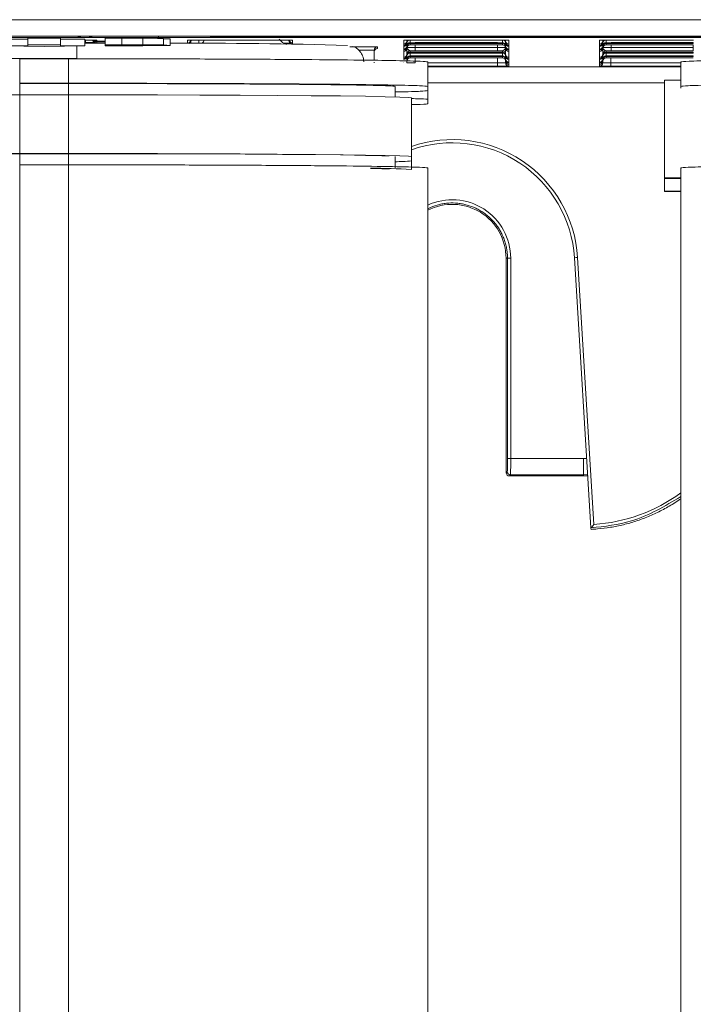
# Model space of a CAD drawing. Header units: millimetres. Extents: x 0 to 2100, y 0 to 1485.
# Tile 24 of 66: x 550 to 592, y 860 to 920. Entities that reach past the tile are written whole.
import ezdxf

# ---------------------------------------------------------------- set-up
doc = ezdxf.new("R2010")
doc.units = ezdxf.units.MM
doc.header["$LTSCALE"] = 5

msp = doc.modelspace()

# ---------------------------------------------------------------- linework, layer by layer
at = {"color": 7, "linetype": 'Continuous', "lineweight": 15}
for p, q in [((517.496, 920.122), (642.434, 920.122)), ((641.711, 919.122), (517.463, 919.122)), ((550.769, 918.921), (549.269, 918.921)), ((550.019, 919.11), (553.519, 919.11)), ((552.769, 918.982), (550.769, 918.982)), ((550.769, 918.582), (550.769, 918.982)), ((552.769, 918.582), (552.769, 918.982)), ((554.269, 918.921), (552.769, 918.921)), ((553.973, 919.107), (553.998, 919.105)), ((553.998, 919.105), (554.002, 919.038)), ((554.002, 919.038), (554.536, 919.038)), ((554.269, 918.521), (554.269, 918.921)), ((554.269, 918.87), (554.293, 918.87)), ((554.293, 918.683), (555.502, 918.682)), ((554.536, 919.038), (554.54, 919.105)), ((554.793, 918.817), (554.793, 918.819)), ((554.793, 918.736), (554.793, 918.817)), ((554.964, 918.866), (554.972, 918.865)), ((554.993, 918.864), (554.993, 918.799)), ((554.993, 918.799), (555.502, 918.799)), ((554.993, 918.76), (554.993, 918.693)), ((554.993, 918.693), (554.993, 918.692)), ((555.019, 919.11), (558.77, 919.11)), ((555.502, 918.985), (556.519, 918.985)), ((555.502, 918.585), (555.502, 918.985)), ((556.519, 918.585), (556.519, 918.985)), ((557.814, 918.584), (557.814, 918.984)), ((558.774, 919.038), (558.77, 919.11)), ((558.774, 919.038), (669.764, 919.038)), ((559.084, 918.571), (559.084, 918.971)), ((559.491, 918.546), (559.491, 918.946)), ((559.493, 918.793), (559.493, 918.767)), ((560.545, 918.693), (560.545, 918.864)), ((560.545, 918.692), (560.545, 918.693)), ((560.745, 918.817), (560.745, 918.733)), ((561.245, 918.87), (566.293, 918.87)), ((566.269, 919.121), (636.269, 919.121)), ((636.269, 919.046), (566.269, 919.046)), ((566.793, 918.817), (566.793, 918.819)), ((566.793, 918.733), (566.793, 918.817)), ((566.964, 918.866), (566.972, 918.865)), ((566.993, 918.864), (566.993, 918.693)), ((566.993, 918.693), (566.993, 918.692)), ((573.795, 918.864), (573.82, 918.866)), ((573.795, 918.621), (573.795, 918.864)), ((573.795, 918.62), (573.795, 918.621)), ((573.795, 918.536), (573.795, 918.62)), ((573.995, 918.817), (573.995, 918.733)), ((573.995, 918.686), (573.995, 918.684)), ((573.995, 918.684), (573.995, 918.517)), ((574.195, 918.665), (574.195, 918.581)), ((574.495, 918.87), (579.543, 918.87)), ((574.498, 918.715), (579.54, 918.715)), ((579.54, 918.665), (574.498, 918.665)), ((579.843, 918.581), (579.843, 918.665)), ((580.043, 918.733), (580.043, 918.817)), ((580.043, 918.684), (580.043, 918.686)), ((580.043, 918.517), (580.043, 918.684)), ((580.243, 918.864), (580.243, 918.621)), ((580.243, 918.621), (580.243, 918.62)), ((580.243, 918.62), (580.243, 918.536)), ((585.795, 918.864), (585.82, 918.866)), ((585.795, 918.621), (585.795, 918.864)), ((585.795, 918.62), (585.795, 918.621)), ((585.795, 918.536), (585.795, 918.62)), ((585.995, 918.817), (585.995, 918.733)), ((585.995, 918.686), (585.995, 918.684)), ((585.995, 918.684), (585.995, 918.517)), ((586.195, 918.665), (586.195, 918.581)), ((586.495, 918.87), (591.543, 918.87)), ((586.498, 918.715), (591.54, 918.715)), ((591.54, 918.665), (586.498, 918.665)), ((549.269, 918.521), (551.769, 918.486)), ((550.769, 918.521), (549.269, 918.521)), ((552.769, 918.582), (550.769, 918.582)), ((550.769, 918.582), (550.769, 918.521)), ((551.769, 918.486), (554.269, 918.521)), ((552.769, 918.521), (552.769, 918.582)), ((554.269, 918.521), (552.769, 918.521)), ((555.502, 918.53), (555.502, 918.585)), ((555.502, 918.585), (556.519, 918.585)), ((557.288, 918.53), (555.502, 918.53)), ((556.999, 918.576), (556.641, 918.576)), ((556.641, 918.576), (556.641, 918.563)), ((556.641, 918.563), (556.944, 918.563)), ((556.914, 918.554), (556.641, 918.554)), ((556.641, 918.554), (556.641, 918.54)), ((556.641, 918.54), (556.97, 918.54)), ((571.993, 917.633), (571.997, 918.16)), ((571.997, 918.16), (571.996, 918.251)), ((572.196, 918.45), (572.197, 918.358)), ((573.795, 918.535), (573.795, 918.536)), ((573.795, 918.488), (573.795, 918.535)), ((573.795, 918.487), (573.795, 918.488)), ((573.795, 918.32), (573.795, 918.487)), ((573.795, 918.319), (573.795, 918.32)), ((573.795, 918.272), (573.795, 918.319)), ((573.795, 918.271), (573.795, 918.272)), ((573.795, 918.187), (573.795, 918.271)), ((573.795, 918.186), (573.795, 918.187)), ((573.795, 917.818), (573.795, 918.186)), ((573.995, 918.47), (573.995, 918.468)), ((573.995, 918.468), (573.995, 918.384)), ((573.995, 918.016), (573.995, 918.015)), ((573.995, 918.015), (573.995, 917.93)), ((573.998, 918.415), (573.998, 918.418)), ((574.195, 918.212), (574.195, 918.127)), ((574.195, 918.079), (574.195, 917.911)), ((574.498, 918.581), (579.54, 918.581)), ((574.498, 918.211), (574.498, 918.411)), ((574.498, 918.411), (579.54, 918.411)), ((579.54, 918.211), (574.498, 918.211)), ((574.498, 918.128), (579.54, 918.128)), ((579.54, 918.078), (574.498, 918.078)), ((579.54, 918.211), (579.54, 918.411)), ((579.843, 918.127), (579.843, 918.212)), ((579.843, 917.911), (579.843, 918.079)), ((580.043, 918.468), (580.043, 918.47)), ((580.043, 918.384), (580.043, 918.468)), ((580.043, 918.015), (580.043, 918.016)), ((580.043, 917.93), (580.043, 918.015)), ((580.243, 918.536), (580.243, 918.535)), ((580.243, 918.535), (580.243, 918.488)), ((580.243, 918.488), (580.243, 918.487)), ((580.243, 918.487), (580.243, 918.32)), ((580.243, 918.32), (580.243, 918.319)), ((580.243, 918.319), (580.243, 918.272)), ((580.243, 918.272), (580.243, 918.271)), ((580.243, 918.271), (580.243, 918.187)), ((580.243, 918.187), (580.243, 918.186)), ((580.243, 918.186), (580.243, 917.818)), ((585.795, 918.535), (585.795, 918.536)), ((585.795, 918.488), (585.795, 918.535)), ((585.795, 918.487), (585.795, 918.488)), ((585.795, 918.32), (585.795, 918.487)), ((585.795, 918.319), (585.795, 918.32)), ((585.795, 918.272), (585.795, 918.319)), ((585.795, 918.271), (585.795, 918.272)), ((585.795, 918.187), (585.795, 918.271)), ((585.795, 918.186), (585.795, 918.187)), ((585.795, 917.818), (585.795, 918.186)), ((585.995, 918.47), (585.995, 918.468)), ((585.995, 918.468), (585.995, 918.384)), ((585.995, 918.016), (585.995, 918.015)), ((585.995, 918.015), (585.995, 917.93)), ((586.195, 918.212), (586.195, 918.127)), ((586.195, 918.079), (586.195, 917.911)), ((586.498, 918.581), (591.54, 918.581)), ((586.498, 918.211), (586.498, 918.411)), ((586.498, 918.411), (591.54, 918.411)), ((591.54, 918.211), (586.498, 918.211)), ((586.498, 918.128), (591.54, 918.128)), ((591.54, 918.078), (586.498, 918.078)), ((591.54, 918.211), (591.54, 918.411)), ((553.769, 917.744), (549.769, 917.744)), ((550.269, 917.726), (550.269, 916.226)), ((553.269, 917.726), (550.269, 917.726)), ((553.269, 917.726), (553.269, 916.226)), ((571.991, 917.476), (571.992, 917.525)), ((573.795, 917.818), (573.795, 917.818)), ((573.795, 917.733), (573.795, 917.818)), ((573.795, 917.732), (573.795, 917.733)), ((573.795, 917.685), (573.795, 917.732)), ((573.795, 917.684), (573.795, 917.685)), ((573.795, 917.517), (573.795, 917.517)), ((573.795, 917.468), (573.795, 917.469)), ((573.995, 917.882), (573.995, 917.714)), ((574.195, 917.863), (574.195, 917.778)), ((574.498, 917.912), (579.54, 917.912)), ((579.54, 917.862), (574.498, 917.862)), ((574.498, 917.779), (579.54, 917.779)), ((575.269, 917.534), (575.269, 917.334)), ((579.543, 917.273), (579.543, 917.473)), ((579.843, 917.778), (579.843, 917.863)), ((580.043, 917.882), (580.043, 917.883)), ((580.043, 917.714), (580.043, 917.882)), ((580.043, 917.666), (580.043, 917.667)), ((580.043, 917.581), (580.043, 917.666)), ((580.243, 917.818), (580.243, 917.733)), ((580.243, 917.818), (580.243, 917.818)), ((580.243, 917.733), (580.243, 917.732)), ((580.243, 917.732), (580.243, 917.685)), ((580.243, 917.685), (580.243, 917.684)), ((580.243, 917.684), (580.243, 917.517)), ((580.243, 917.517), (580.243, 917.469)), ((580.243, 917.517), (580.243, 917.517)), ((580.243, 917.469), (580.243, 917.468)), ((580.243, 917.468), (580.243, 917.384)), ((585.795, 917.818), (585.795, 917.818)), ((585.795, 917.733), (585.795, 917.818)), ((585.795, 917.732), (585.795, 917.733)), ((585.795, 917.685), (585.795, 917.732)), ((585.795, 917.684), (585.795, 917.685)), ((585.795, 917.517), (585.795, 917.684)), ((585.795, 917.517), (585.795, 917.517)), ((585.795, 917.469), (585.795, 917.517)), ((585.795, 917.468), (585.795, 917.469)), ((585.795, 917.384), (585.795, 917.468)), ((585.995, 917.883), (585.995, 917.882)), ((585.995, 917.882), (585.995, 917.714)), ((585.995, 917.667), (585.995, 917.666)), ((585.995, 917.666), (585.995, 917.581)), ((586.195, 917.863), (586.195, 917.778)), ((586.495, 917.273), (586.495, 917.473)), ((586.498, 917.912), (591.54, 917.912)), ((591.54, 917.862), (586.498, 917.862)), ((586.498, 917.779), (591.54, 917.779)), ((590.769, 917.534), (590.769, 917.334)), ((575.269, 917.334), (575.269, 916.034)), ((580.243, 917.384), (580.243, 917.383)), ((580.243, 917.383), (580.243, 917.279)), ((585.795, 917.383), (585.795, 917.384)), ((585.795, 917.279), (585.795, 917.383)), ((590.769, 917.334), (590.769, 916.034)), ((550.269, 916.226), (553.269, 916.226)), ((550.269, 916.209), (553.269, 916.209)), ((589.769, 910.421), (589.769, 916.421)), ((589.769, 916.421), (590.769, 916.421)), ((573.269, 915.39), (573.269, 916.034)), ((575.269, 916.034), (575.269, 915.772)), ((575.269, 915.772), (575.269, 915.231)), ((590.769, 915.921), (590.769, 916.034)), ((550.269, 911.918), (550.269, 915.518)), ((550.269, 915.518), (553.269, 915.518)), ((553.269, 911.918), (553.269, 915.518)), ((574.269, 911.734), (574.269, 915.334)), ((575.269, 915.231), (575.269, 914.97)), ((550.269, 911.918), (553.269, 911.918)), ((550.269, 911.909), (553.269, 911.909)), ((573.269, 911.034), (573.269, 911.734)), ((574.269, 911.734), (574.269, 911.473)), ((574.269, 910.932), (574.269, 911.473)), ((550.269, 911.226), (550.269, 792.731)), ((550.269, 911.226), (553.269, 911.226)), ((553.269, 911.226), (553.269, 792.731)), ((575.269, 911.034), (575.269, 792.539)), ((590.769, 911.034), (590.769, 792.539)), ((589.769, 910.421), (590.769, 910.421)), ((589.769, 910.386), (589.769, 910.421)), ((589.769, 909.618), (589.769, 910.386)), ((590.769, 910.386), (589.769, 910.386)), ((589.769, 909.618), (590.769, 909.618)), ((589.769, 909.583), (589.769, 909.618)), ((590.769, 909.583), (589.769, 909.583)), ((580.069, 905.503), (580.153, 905.503)), ((580.069, 905.503), (580.069, 892.353)), ((580.152, 893.223), (580.153, 905.503)), ((580.353, 905.501), (580.352, 893.221)), ((585.268, 888.973), (584.255, 905.534)), ((584.455, 905.542), (585.455, 889.18)), ((580.352, 893.221), (584.819, 893.221)), ((584.819, 892.23), (584.819, 893.221)), ((580.069, 892.353), (580.145, 892.43)), ((580.345, 892.23), (580.269, 892.153)), ((580.269, 892.153), (584.819, 892.153)), ((584.819, 892.23), (580.345, 892.23)), ((584.819, 892.153), (584.819, 892.23)), ((585.073, 892.158), (584.819, 892.153)), ((585.268, 888.973), (585.268, 888.973)), ((585.268, 888.973), (585.274, 888.879))]:
    msp.add_line(p, q, dxfattribs=at)
at = {"color": 8, "linetype": 'Continuous', "lineweight": 15}
for p, q in [((640.517, 919.032), (527.264, 919.032)), ((554.269, 918.731), (554.293, 918.731)), ((554.293, 918.731), (554.293, 918.871)), ((554.293, 918.731), (554.293, 918.683)), ((554.54, 919.105), (554.565, 919.107)), ((554.793, 918.819), (554.793, 918.89)), ((554.993, 918.864), (554.968, 918.866)), ((554.993, 918.799), (554.993, 918.76)), ((555.502, 918.76), (554.993, 918.76)), ((554.993, 918.692), (554.993, 918.683)), ((560.566, 918.865), (560.545, 918.864)), ((560.545, 918.671), (560.545, 918.692)), ((560.745, 918.89), (560.745, 918.819)), ((560.745, 918.691), (560.745, 918.744)), ((560.745, 918.733), (560.745, 918.729)), ((561.246, 918.87), (561.245, 918.687)), ((561.245, 918.687), (561.245, 918.668)), ((561.245, 918.687), (561.456, 918.687)), ((566.269, 919.121), (566.269, 919.046)), ((566.292, 918.795), (566.292, 918.87)), ((566.793, 918.819), (566.793, 918.89)), ((566.793, 918.744), (566.793, 918.691)), ((566.793, 918.691), (566.793, 918.733)), ((566.968, 918.866), (566.993, 918.864)), ((566.993, 918.692), (566.993, 918.626)), ((573.995, 918.868), (573.995, 918.819)), ((573.995, 918.733), (573.995, 918.686)), ((574.195, 918.87), (574.195, 918.714)), ((574.498, 918.665), (574.498, 918.715)), ((579.54, 918.665), (579.54, 918.715)), ((579.843, 918.714), (579.843, 918.87)), ((580.043, 918.819), (580.043, 918.868)), ((580.043, 918.686), (580.043, 918.733)), ((580.218, 918.866), (580.243, 918.864)), ((585.995, 918.868), (585.995, 918.819)), ((585.995, 918.733), (585.995, 918.686)), ((586.195, 918.87), (586.195, 918.714)), ((586.498, 918.665), (586.498, 918.715)), ((591.54, 918.665), (591.54, 918.715)), ((553.769, 917.744), (553.769, 918.514)), ((556.944, 918.563), (556.944, 918.576)), ((571.996, 918.251), (571.991, 917.633)), ((573.995, 918.517), (573.995, 918.47)), ((573.995, 918.384), (573.995, 918.016)), ((574.5, 918.581), (574.498, 918.411)), ((574.498, 918.078), (574.498, 918.128)), ((579.54, 918.411), (579.539, 918.581)), ((579.54, 918.078), (579.54, 918.128)), ((580.04, 918.418), (580.04, 918.415)), ((580.043, 918.47), (580.043, 918.517)), ((580.043, 918.016), (580.043, 918.384)), ((585.995, 918.517), (585.995, 918.47)), ((585.995, 918.384), (585.995, 918.016)), ((585.998, 918.415), (585.998, 918.418)), ((586.5, 918.581), (586.498, 918.411)), ((586.498, 918.078), (586.498, 918.128)), ((591.54, 918.411), (591.539, 918.581)), ((591.54, 918.078), (591.54, 918.128)), ((571.99, 917.525), (571.99, 917.477)), ((573.995, 917.93), (573.995, 917.883)), ((573.995, 917.714), (573.995, 917.667)), ((573.995, 917.477), (573.996, 917.581)), ((574.497, 917.779), (574.495, 917.473)), ((574.498, 917.862), (574.498, 917.912)), ((575.269, 917.473), (579.543, 917.473)), ((579.54, 917.862), (579.54, 917.912)), ((579.543, 917.473), (579.541, 917.779)), ((580.042, 917.599), (580.043, 917.477)), ((580.043, 917.883), (580.043, 917.93)), ((580.043, 917.667), (580.043, 917.714)), ((580.043, 917.477), (580.043, 917.581)), ((585.995, 917.93), (585.995, 917.883)), ((585.995, 917.714), (585.995, 917.667)), ((585.995, 917.477), (585.996, 917.599)), ((585.995, 917.581), (585.995, 917.477)), ((586.497, 917.779), (586.495, 917.473)), ((586.495, 917.473), (590.769, 917.473)), ((586.498, 917.862), (586.498, 917.912)), ((591.54, 917.862), (591.54, 917.912)), ((579.543, 917.273), (575.269, 917.273)), ((575.269, 917.237), (590.769, 917.237)), ((590.769, 917.273), (586.495, 917.273)), ((550.269, 915.518), (550.269, 916.209)), ((553.269, 915.518), (553.269, 916.209)), ((589.769, 916.254), (575.269, 916.254)), ((550.269, 911.226), (550.269, 911.909)), ((553.269, 911.226), (553.269, 911.909)), ((585.068, 892.243), (584.819, 892.23))]:
    msp.add_line(p, q, dxfattribs=at)
at = {"color": 8, "linetype": 'Continuous', "lineweight": 15, "flags": 128}
for points in [[(554.786, 918.869), (554.789, 918.856), (554.793, 918.817)], [(560.745, 918.733), (560.74, 918.694), (560.733, 918.67)], [(560.745, 918.734), (560.74, 918.695), (560.734, 918.67)], [(560.745, 918.729), (560.74, 918.69), (560.735, 918.67)], [(566.786, 918.869), (566.789, 918.856), (566.793, 918.817)], [(566.793, 918.691), (566.798, 918.652), (566.804, 918.628)], [(574.002, 918.868), (573.999, 918.856), (573.995, 918.817)], [(580.043, 918.817), (580.039, 918.856), (580.036, 918.868)], [(586.002, 918.868), (585.999, 918.856), (585.995, 918.817)]]:
    msp.add_lwpolyline(points, dxfattribs=at)
at = {"color": 7, "linetype": 'Continuous', "lineweight": 15, "flags": 128}
for points in [[(554.793, 918.736), (554.798, 918.697), (554.801, 918.683)], [(529.269, 915.334), (529.449, 915.358), (529.985, 915.382), (530.868, 915.404), (532.082, 915.426), (533.609, 915.446), (535.42, 915.464), (537.485, 915.48), (539.769, 915.493), (542.233, 915.504), (544.834, 915.511), (547.528, 915.516), (550.269, 915.518)], [(553.269, 915.518), (556.01, 915.516), (558.704, 915.511), (561.305, 915.504), (563.769, 915.493), (566.053, 915.48), (568.118, 915.464), (569.929, 915.446), (571.456, 915.426), (572.67, 915.404), (573.553, 915.382), (574.089, 915.358), (574.269, 915.334)], [(529.269, 911.734), (529.449, 911.758), (529.985, 911.782), (530.868, 911.805), (532.082, 911.826), (533.609, 911.846), (535.42, 911.864), (537.485, 911.88), (539.769, 911.893), (542.233, 911.904), (544.834, 911.911), (547.528, 911.916), (550.269, 911.918)], [(530.269, 911.734), (530.473, 911.759), (531.079, 911.784), (532.076, 911.807), (533.444, 911.829), (535.154, 911.849), (537.172, 911.866), (539.456, 911.881), (541.961, 911.893), (544.634, 911.902), (547.423, 911.907), (550.269, 911.909)], [(553.269, 911.918), (556.01, 911.916), (558.704, 911.911), (561.305, 911.904), (563.769, 911.893), (566.053, 911.88), (568.118, 911.864), (569.929, 911.846), (571.456, 911.826), (572.67, 911.805), (573.553, 911.782), (574.089, 911.758), (574.269, 911.734)], [(553.269, 911.909), (556.115, 911.907), (558.904, 911.902), (561.577, 911.893), (564.082, 911.881), (566.366, 911.866), (568.384, 911.849), (570.094, 911.829), (571.462, 911.807), (572.459, 911.784), (572.906, 911.768)], [(571.769, 910.998), (572.459, 910.981), (572.906, 910.965)]]:
    msp.add_lwpolyline(points, dxfattribs=at)
at = {"color": 7, "linetype": 'Continuous', "lineweight": 15}
for centre, radius, start, end in [((554.002, 919.278), 0.24, 224.89214, 270.00053), ((554.536, 919.278), 0.24, 269.99947, 315.10786), ((554.993, 918.892), 0.2, 180.5011, 270.00108), ((554.993, 918.893), 0.2, 180.83165, 270.00107), ((554.993, 918.999), 0.2, 221.46223, 270.00031), ((561.399, 629.858), 288.822, 88.22537, 90.37855), ((560.545, 918.892), 0.2, 269.99892, 359.4989), ((560.545, 918.893), 0.2, 269.99893, 359.16835), ((560.945, 918.73), 0.2, 145.04303, 179.1693), ((566.593, 918.73), 0.2, 0.83075, 43.97712), ((566.993, 918.892), 0.2, 180.5011, 270.00108), ((566.993, 918.893), 0.2, 180.83165, 270.00107), ((573.795, 918.821), 0.2, 269.99892, 359.4989), ((573.795, 918.82), 0.2, 269.99893, 359.16835), ((573.795, 918.735), 0.2, 269.99892, 359.4989), ((573.795, 918.736), 0.2, 269.99893, 359.16835), ((573.795, 918.688), 0.2, 269.99892, 359.4989), ((573.795, 918.687), 0.2, 269.99893, 359.16835), ((574.195, 918.73), 0.2, 136.83941, 179.16925), ((574.195, 918.514), 0.2, 89.99893, 179.16835), ((574.195, 918.465), 0.2, 89.99893, 179.16835), ((579.718, 898.813), 20.058, 88.50018, 90.49985), ((579.843, 918.514), 0.2, 0.83165, 90.00107), ((579.843, 918.465), 0.2, 0.83165, 90.00107), ((579.843, 918.73), 0.2, 0.83075, 43.16059), ((580.243, 918.821), 0.2, 180.5011, 270.00108), ((580.243, 918.82), 0.2, 180.83165, 270.00107), ((580.243, 918.735), 0.2, 180.5011, 270.00108), ((580.243, 918.736), 0.2, 180.83165, 270.00107), ((580.243, 918.688), 0.2, 180.5011, 270.00108), ((580.243, 918.687), 0.2, 180.83165, 270.00107), ((585.795, 918.821), 0.2, 269.99892, 359.4989), ((585.795, 918.82), 0.2, 269.99893, 359.16835), ((585.795, 918.735), 0.2, 269.99892, 359.4989), ((585.795, 918.736), 0.2, 269.99893, 359.16835), ((585.795, 918.688), 0.2, 269.99892, 359.4989), ((585.795, 918.687), 0.2, 269.99893, 359.16835), ((586.195, 918.73), 0.2, 136.83941, 179.16925), ((586.195, 918.514), 0.2, 89.99893, 179.16835), ((586.195, 918.465), 0.2, 89.99893, 179.16835), ((572.196, 918.25), 0.2, 89.99897, 179.49889), ((572.197, 918.158), 0.2, 89.99897, 179.49889), ((573.795, 918.519), 0.2, 269.99892, 359.4989), ((573.795, 918.52), 0.2, 269.99893, 359.16835), ((573.795, 918.472), 0.2, 269.99892, 359.4989), ((573.795, 918.471), 0.2, 269.99893, 359.16835), ((573.795, 918.387), 0.2, 269.99893, 359.16835), ((573.795, 918.386), 0.2, 269.99892, 359.4989), ((573.795, 918.018), 0.2, 269.99892, 359.4989), ((573.795, 918.018), 0.2, 269.99893, 359.16835), ((574.195, 918.381), 0.2, 89.99893, 179.16835), ((574.195, 918.012), 0.2, 89.99893, 179.16835), ((574.195, 917.927), 0.2, 89.99893, 179.16835), ((574.195, 917.879), 0.2, 89.99893, 179.16835), ((579.843, 918.381), 0.2, 0.83165, 90.00107), ((579.843, 918.012), 0.2, 0.83165, 90.00107), ((579.843, 917.927), 0.2, 0.83165, 90.00107), ((579.843, 917.879), 0.2, 0.83165, 90.00107), ((580.243, 918.519), 0.2, 180.5011, 270.00108), ((580.243, 918.52), 0.2, 180.83165, 270.00107), ((580.243, 918.472), 0.2, 180.5011, 270.00108), ((580.243, 918.471), 0.2, 180.83165, 270.00107), ((580.243, 918.387), 0.2, 180.83165, 270.00107), ((580.243, 918.386), 0.2, 180.5011, 270.00108), ((580.243, 918.018), 0.2, 180.5011, 270.00108), ((580.243, 918.018), 0.2, 180.83165, 270.00107), ((585.795, 918.519), 0.2, 269.99892, 359.4989), ((585.795, 918.52), 0.2, 269.99893, 359.16835), ((585.795, 918.472), 0.2, 269.99892, 359.4989), ((585.795, 918.471), 0.2, 269.99893, 359.16835), ((585.795, 918.387), 0.2, 269.99893, 359.16835), ((585.795, 918.386), 0.2, 269.99892, 359.4989), ((585.795, 918.018), 0.2, 269.99892, 359.4989), ((585.795, 918.018), 0.2, 269.99893, 359.16835), ((586.195, 918.381), 0.2, 89.99893, 179.16835), ((586.195, 918.012), 0.2, 89.99893, 179.16835), ((586.195, 917.927), 0.2, 89.99893, 179.16835), ((586.195, 917.879), 0.2, 89.99893, 179.16835), ((573.795, 917.932), 0.2, 269.99892, 359.4989), ((573.795, 917.933), 0.2, 269.99893, 359.16835), ((573.795, 917.885), 0.2, 269.99892, 359.4989), ((573.795, 917.884), 0.2, 269.99893, 359.16835), ((574.195, 917.711), 0.2, 89.99893, 179.16835), ((574.195, 917.663), 0.2, 89.99893, 179.16835), ((574.195, 917.578), 0.2, 89.99893, 179.16835), ((579.843, 917.711), 0.2, 0.83165, 90.00107), ((579.843, 917.663), 0.2, 0.83165, 90.00107), ((579.843, 917.578), 0.2, 0.83165, 90.00107), ((580.243, 917.932), 0.2, 180.5011, 270.00108), ((580.243, 917.933), 0.2, 180.83165, 270.00107), ((580.243, 917.885), 0.2, 180.5011, 270.00108), ((580.243, 917.884), 0.2, 180.83165, 270.00107), ((580.243, 917.717), 0.2, 180.5011, 270.00108), ((580.243, 917.717), 0.2, 180.83165, 270.00107), ((580.243, 917.669), 0.2, 180.5011, 270.00108), ((580.243, 917.668), 0.2, 180.83165, 270.00107), ((580.243, 917.583), 0.2, 180.5011, 270.00108), ((580.243, 917.584), 0.2, 180.83165, 270.00107), ((580.243, 917.479), 0.2, 180.5011, 270.00108), ((585.795, 917.932), 0.2, 269.99892, 359.4989), ((585.795, 917.933), 0.2, 269.99893, 359.16835), ((585.795, 917.885), 0.2, 269.99892, 359.4989), ((585.795, 917.884), 0.2, 269.99893, 359.16835), ((585.795, 917.717), 0.2, 269.99892, 359.4989), ((585.795, 917.717), 0.2, 269.99893, 359.16835), ((585.795, 917.669), 0.2, 269.99892, 359.4989), ((585.795, 917.668), 0.2, 269.99893, 359.16835), ((585.795, 917.583), 0.2, 269.99892, 359.4989), ((585.795, 917.584), 0.2, 269.99893, 359.16835), ((585.795, 917.479), 0.2, 269.99892, 359.4989), ((586.195, 917.711), 0.2, 89.99893, 179.16835), ((586.195, 917.663), 0.2, 89.99893, 179.16835), ((586.195, 917.578), 0.2, 89.99893, 179.16835), ((576.769, 905.072), 7.7, 3.5, 108.94591), ((576.769, 905.076), 7.5, 3.5, 109.47122), ((573.237, 920.959), 9.542, 270.18989, 276.20651), ((571.987, 881.234), 29.785, 85.60666, 90.42006), ((576.769, 905.503), 3.3, 360, 117.03569), ((580.304, 911.35), 5.849, 268.52031, 270.47969), ((584.23, 908.403), 2.869, 270.50547, 274.49644), ((580.303, 899.069), 5.849, 268.52031, 270.47969), ((580.345, 892.43), 0.2, 180.00511, 269.99489)]:
    msp.add_arc(centre, radius, start, end, dxfattribs=at)
at = {"color": 8, "linetype": 'Continuous', "lineweight": 15}
for centre, radius, start, end in [((554.593, 918.733), 0.2, 0.83075, 43.00546), ((554.993, 918.821), 0.2, 180.5002, 223.57217), ((554.993, 918.82), 0.2, 180.83075, 223.40679), ((554.993, 918.96), 0.2, 207.91421, 270.0005), ((560.545, 918.821), 0.2, 311.10544, 359.49967), ((560.545, 918.82), 0.2, 311.28666, 359.16912), ((560.945, 918.815), 0.2, 156.50439, 179.16938), ((566.993, 918.821), 0.2, 180.50092, 256.44232), ((566.993, 918.82), 0.2, 180.83146, 255.91586), ((566.993, 918.735), 0.2, 180.5001, 212.54584), ((566.993, 918.736), 0.2, 180.83065, 212.68921), ((574.195, 918.681), 0.2, 110.09666, 179.16862), ((579.843, 918.681), 0.2, 0.83116, 69.90356), ((586.195, 918.681), 0.2, 110.09666, 179.16862), ((576.769, 905.502), 3.584, 359.99564, 114.73959), ((584.819, 899.144), 5.923, 270, 271.82775), ((584.769, 899.35), 10.192, 273.86131, 306.06264)]:
    msp.add_arc(centre, radius, start, end, dxfattribs=at)
at = {"color": 7, "linetype": 'Continuous', "lineweight": 15}
for centre, major_axis, ratio, start_param, end_param in [((553.517, 919.105), (0.481, 0), 0.008723, 0.000457, 1.568514), ((555.021, 919.105), (0.481, 0), 0.008723, 1.573078, 3.141136), ((560.741, 918.329), (0.003, 0.4), 0.000076, 5.663594, 6.274459), ((561.245, 918.693), (0.5, 0.002), 0.012216, 3.14152, 4.71224), ((561.095, 919.032), (0, 0.5), 0.999962, 3.949392, 4.382465), ((566.269, 919.083), (4.316, 0), 0.008727, 1.570796, 3.073463), ((566.269, 919.083), (4.316, 0), 0.008727, 3.649482, 4.712389), ((566.968, 919.532), (0, 1), 0.999962, 2.216371, 2.785349), ((574.495, 918.864), (0.7, 0), 0.008727, 1.570872, 3.141593), ((574.498, 918.708), (0.7, 0), 0.008727, 1.570872, 2.019234), ((574.498, 918.671), (0.7, 0), 0.008727, 4.263952, 4.712313), ((579.54, 918.708), (0.7, 0), 0.008727, 1.122359, 1.57072), ((579.54, 918.671), (0.7, 0), 0.008727, 4.712465, 5.160826), ((586.495, 918.864), (0.7, 0), 0.008727, 1.570872, 3.141593), ((586.498, 918.708), (0.7, 0), 0.008727, 1.570872, 2.019234), ((586.498, 918.671), (0.7, 0), 0.008727, 4.263952, 4.712313), ((570.496, 918.45), (1.7, 0), 0.008727, 0.000076, 1.57072), ((574.498, 918.417), (0.5, 0.002), 0.012216, 3.14152, 4.71224), ((574.498, 918.575), (0.7, 0), 0.008727, 1.570872, 2.019234), ((574.498, 918.217), (0.7, 0), 0.008727, 4.263952, 4.712313), ((574.498, 918.122), (0.7, 0), 0.008727, 1.570872, 2.019234), ((574.498, 918.084), (0.7, 0), 0.008727, 4.263952, 4.712313), ((579.54, 918.575), (0.7, 0), 0.008727, 1.122359, 1.57072), ((579.54, 918.417), (0.5, -0.002), 0.012216, 4.712538, 6.283258), ((579.54, 918.217), (0.7, 0), 0.008727, 4.712465, 5.160826), ((579.54, 918.122), (0.7, 0), 0.008727, 1.122359, 1.57072), ((579.54, 918.084), (0.7, 0), 0.008727, 4.712465, 5.160826), ((586.498, 918.417), (0.5, 0.002), 0.012216, 3.14152, 4.71224), ((586.498, 918.575), (0.7, 0), 0.008727, 1.570872, 2.019234), ((586.498, 918.217), (0.7, 0), 0.008727, 4.263952, 4.712313), ((586.498, 918.122), (0.7, 0), 0.008727, 1.570872, 2.019234), ((586.498, 918.084), (0.7, 0), 0.008727, 4.263952, 4.712313), ((574.495, 917.479), (0.5, 0.002), 0.012216, 3.14152, 4.71224), ((574.498, 917.906), (0.7, 0), 0.008727, 1.570872, 2.019234), ((574.498, 917.868), (0.7, 0), 0.008727, 4.263952, 4.712313), ((574.498, 917.773), (0.7, 0), 0.008727, 1.570872, 2.019234), ((579.54, 917.906), (0.7, 0), 0.008727, 1.122359, 1.57072), ((579.54, 917.868), (0.7, 0), 0.008727, 4.712465, 5.160826), ((579.54, 917.773), (0.7, 0), 0.008727, 1.122359, 1.57072), ((579.543, 917.479), (0.5, -0.002), 0.012216, 4.712538, 6.283258), ((586.495, 917.479), (0.5, 0.002), 0.012216, 3.14152, 4.71224), ((586.498, 917.906), (0.7, 0), 0.008727, 1.570872, 2.019234), ((586.498, 917.868), (0.7, 0), 0.008727, 4.263952, 4.712313), ((586.498, 917.773), (0.7, 0), 0.008727, 1.570872, 2.019234), ((579.543, 917.279), (0.7, 0), 0.008727, 4.712465, 6.283185), ((586.495, 917.279), (0.7, 0), 0.008727, 3.141593, 4.712313), ((580.145, 893.229), (0, 0.8), 0.008727, 3.150319, 4.703662), ((580.345, 893.229), (0, 1), 0.006981, 3.150319, 4.703662), ((580.269, 892.353), (0.141, 0.141), 0.999924, 2.356233, 3.926953)]:
    msp.add_ellipse(centre, major_axis=major_axis, ratio=ratio, start_param=start_param, end_param=end_param, dxfattribs=at)
at = {"color": 8, "linetype": 'Continuous', "lineweight": 15}
for centre, major_axis, ratio, start_param, end_param in [((566.269, 919.083), (4.316, 0), 0.008727, 3.073463, 3.649482), ((566.293, 918.693), (0.5, -0.002), 0.012216, 4.998462, 6.283258), ((570.496, 918.25), (1.5, 0.002), 0.00989, 0.000054, 1.200097), ((570.503, 917.647), (1.7, 0), 0.008727, 0.000076, 0.503062)]:
    msp.add_ellipse(centre, major_axis=major_axis, ratio=ratio, start_param=start_param, end_param=end_param, dxfattribs=at)
at = {"color": 7, "linetype": 'Continuous', "lineweight": 15}
for points, knots in [([(554.293, 918.87), (554.338, 918.87), (554.46, 918.87), (554.636, 918.87), (554.799, 918.868), (554.916, 918.867), (554.949, 918.866), (554.964, 918.866)], [0, 0, 0, 0, 0.1440612, 0.3991943, 0.5947854, 0.8141917, 1, 1, 1, 1]), ([(554.293, 918.731), (554.32, 918.731), (554.402, 918.731), (554.528, 918.732), (554.648, 918.732), (554.738, 918.734), (554.787, 918.735), (554.792, 918.735), (554.793, 918.736)], [0, 0, 0, 0, 0.100993, 0.315482, 0.499944, 0.664383, 0.878882, 1, 1, 1, 1]), ([(556.519, 918.985), (556.763, 918.985), (557.198, 918.985), (557.626, 918.985), (557.814, 918.984)], [0, 0, 0, 0, 0.560274, 1, 1, 1, 1]), ([(557.814, 918.984), (558.006, 918.984), (558.39, 918.983), (558.803, 918.979), (559.048, 918.975), (559.072, 918.972), (559.084, 918.971)], [0, 0, 0, 0, 0.280128, 0.559802, 0.779794, 1, 1, 1, 1]), ([(559.084, 918.956), (559.155, 918.955), (559.433, 918.953), (559.466, 918.949), (559.491, 918.946)], [0, 0, 0, 0, 0.255227, 1, 1, 1, 1]), ([(560.564, 918.865), (560.565, 918.865), (560.566, 918.865), (560.577, 918.866), (560.584, 918.866)], [0, 0, 0, 0, 0.397465, 1, 1, 1, 1]), ([(560.584, 918.866), (560.6, 918.866), (560.633, 918.867), (560.75, 918.868), (560.915, 918.87), (561.092, 918.87), (561.208, 918.87), (561.245, 918.87)], [0, 0, 0, 0, 0.179348, 0.382466, 0.610315, 0.875254, 1, 1, 1, 1]), ([(566.293, 918.87), (566.338, 918.87), (566.46, 918.87), (566.636, 918.87), (566.799, 918.868), (566.916, 918.867), (566.949, 918.866), (566.964, 918.866)], [0, 0, 0, 0, 0.1440612, 0.3991943, 0.5947854, 0.8141917, 1, 1, 1, 1]), ([(556.519, 918.585), (556.763, 918.585), (557.198, 918.585), (557.626, 918.585), (557.814, 918.584)], [0, 0, 0, 0, 0.560274, 1, 1, 1, 1]), ([(558.351, 918.546), (558.346, 918.547), (558.335, 918.549), (558.229, 918.55), (558.06, 918.552), (557.644, 918.554), (557.238, 918.554), (556.914, 918.554)], [0, 0, 0, 0, 0.125208, 0.250275, 0.3755, 0.500774, 1, 1, 1, 1]), ([(556.944, 918.563), (557.074, 918.563), (557.333, 918.564), (557.68, 918.565), (557.913, 918.567), (557.934, 918.569), (557.944, 918.57)], [0, 0, 0, 0, 0.28109, 0.560548, 0.780097, 1, 1, 1, 1]), ([(556.97, 918.54), (557.269, 918.54), (557.642, 918.54), (558.06, 918.541), (558.23, 918.543), (558.336, 918.545), (558.346, 918.546), (558.351, 918.546)], [0, 0, 0, 0, 0.500037, 0.625162, 0.750129, 0.874962, 1, 1, 1, 1]), ([(557.944, 918.57), (557.93, 918.571), (557.91, 918.572), (557.769, 918.574), (557.503, 918.575), (557.223, 918.575), (556.999, 918.576)], [0, 0, 0, 0, 0.249584, 0.375361, 0.501266, 1, 1, 1, 1]), ([(559.491, 918.546), (559.447, 918.543), (559.359, 918.538), (558.745, 918.533), (558.001, 918.53), (557.526, 918.53), (557.288, 918.53)], [0, 0, 0, 0, 0.279212, 0.558481, 0.778693, 1, 1, 1, 1]), ([(557.814, 918.584), (558.006, 918.584), (558.39, 918.583), (558.803, 918.579), (559.048, 918.575), (559.072, 918.572), (559.084, 918.571)], [0, 0, 0, 0, 0.280128, 0.559802, 0.779794, 1, 1, 1, 1]), ([(559.084, 918.571), (559.074, 918.57), (559.056, 918.567), (558.853, 918.564), (558.587, 918.562), (558.425, 918.56)], [0, 0, 0, 0, 0.280305, 0.560457, 1, 1, 1, 1]), ([(558.425, 918.56), (558.594, 918.56), (558.931, 918.558), (559.396, 918.553), (559.455, 918.549), (559.491, 918.546)], [0, 0, 0, 0, 0.281283, 0.5617, 1, 1, 1, 1]), ([(571.348, 917.539), (571.335, 917.664), (571.31, 917.889), (571.149, 918.158), (570.969, 918.334), (570.802, 918.436), (570.701, 918.478), (570.671, 918.487), (570.67, 918.487)], [0, 0, 0, 0, 0.281698, 0.50709, 0.697093, 0.859781, 0.995473, 1, 1, 1, 1]), ([(573.995, 918.016), (573.995, 918.026), (573.995, 918.052), (573.996, 918.175), (573.997, 918.31), (573.998, 918.392), (573.998, 918.414), (573.998, 918.415)], [0, 0, 0, 0, 0.217183, 0.553026, 0.876986, 0.994449, 1, 1, 1, 1]), ([(573.998, 918.415), (573.998, 918.415), (573.998, 918.404), (574.005, 918.364), (574.056, 918.303), (574.139, 918.231), (574.179, 918.217), (574.195, 918.212)], [0, 0, 0, 0, 0.006601, 0.146171, 0.501239, 0.799231, 1, 1, 1, 1]), ([(579.843, 918.212), (579.859, 918.217), (579.899, 918.231), (579.982, 918.303), (580.033, 918.364), (580.04, 918.404), (580.04, 918.415), (580.04, 918.415)], [0, 0, 0, 0, 0.200769, 0.498761, 0.853829, 0.993399, 1, 1, 1, 1]), ([(580.04, 918.415), (580.04, 918.414), (580.04, 918.392), (580.041, 918.31), (580.042, 918.175), (580.043, 918.052), (580.043, 918.026), (580.043, 918.016)], [0, 0, 0, 0, 0.005551, 0.123014, 0.446974, 0.782817, 1, 1, 1, 1]), ([(585.995, 918.016), (585.995, 918.026), (585.995, 918.052), (585.996, 918.175), (585.997, 918.31), (585.998, 918.392), (585.998, 918.414), (585.998, 918.415)], [0, 0, 0, 0, 0.2171826, 0.5530263, 0.8769859, 0.9944494, 1, 1, 1, 1]), ([(585.998, 918.415), (585.998, 918.415), (585.998, 918.404), (586.005, 918.364), (586.056, 918.303), (586.139, 918.231), (586.179, 918.217), (586.195, 918.212)], [0, 0, 0, 0, 0.006601, 0.146171, 0.501239, 0.799231, 1, 1, 1, 1]), ([(575.269, 917.534), (575.179, 917.547), (574.992, 917.575), (573.441, 917.615), (570.885, 917.652), (567.289, 917.684), (562.914, 917.709), (558.124, 917.724), (554.852, 917.725), (553.269, 917.726)], [0, 0, 0, 0, 0.131017, 0.270531, 0.415795, 0.563268, 0.715883, 0.862537, 1, 1, 1, 1]), ([(612.769, 917.726), (611.26, 917.725), (608.145, 917.724), (603.565, 917.71), (599.264, 917.688), (595.548, 917.657), (592.784, 917.618), (591.074, 917.577), (590.869, 917.548), (590.769, 917.534)], [0, 0, 0, 0, 0.131017, 0.270531, 0.415795, 0.563268, 0.715883, 0.862537, 1, 1, 1, 1]), ([(553.269, 916.226), (554.778, 916.225), (557.893, 916.224), (562.473, 916.21), (566.774, 916.188), (570.491, 916.157), (573.254, 916.118), (574.964, 916.077), (575.17, 916.048), (575.269, 916.034)], [0, 0, 0, 0, 0.131017, 0.270531, 0.415795, 0.563268, 0.715883, 0.862537, 1, 1, 1, 1]), ([(553.269, 916.209), (554.576, 916.208), (557.194, 916.207), (560.966, 916.196), (564.446, 916.18), (567.492, 916.159), (569.999, 916.132), (571.849, 916.102), (573.044, 916.069), (573.194, 916.046), (573.269, 916.034)], [0, 0, 0, 0, 0.124826, 0.249998, 0.37452, 0.499768, 0.624376, 0.749435, 0.87446, 1, 1, 1, 1]), ([(590.769, 916.034), (590.859, 916.047), (591.046, 916.075), (592.597, 916.115), (595.153, 916.152), (598.749, 916.185), (603.124, 916.209), (607.914, 916.224), (611.186, 916.225), (612.769, 916.226)], [0, 0, 0, 0, 0.131017, 0.270531, 0.415795, 0.563268, 0.715883, 0.862537, 1, 1, 1, 1]), ([(575.269, 915.772), (575.159, 915.759), (574.933, 915.732), (574.124, 915.705), (573.284, 915.693), (573.269, 915.693)], [0, 0, 0, 0, 0.47988, 0.990878, 1, 1, 1, 1]), ([(574.269, 915.285), (574.445, 915.281), (575.177, 915.264), (575.229, 915.245), (575.269, 915.231)], [0, 0, 0, 0, 0.24097, 1, 1, 1, 1]), ([(575.269, 914.97), (575.227, 914.956), (575.17, 914.938), (574.464, 914.921), (574.269, 914.916)], [0, 0, 0, 0, 0.723283, 1, 1, 1, 1]), ([(553.269, 911.226), (554.778, 911.226), (557.893, 911.224), (562.473, 911.21), (566.774, 911.188), (570.491, 911.157), (573.254, 911.119), (574.964, 911.077), (575.17, 911.048), (575.269, 911.034)], [0, 0, 0, 0, 0.131017, 0.270531, 0.415795, 0.563268, 0.715883, 0.862537, 1, 1, 1, 1]), ([(590.769, 911.034), (590.859, 911.048), (591.046, 911.075), (592.597, 911.115), (595.153, 911.152), (598.749, 911.185), (603.124, 911.209), (607.914, 911.224), (611.186, 911.226), (612.769, 911.226)], [0, 0, 0, 0, 0.131017, 0.270531, 0.415795, 0.563268, 0.715883, 0.862537, 1, 1, 1, 1]), ([(585.274, 888.879), (585.407, 888.887), (585.807, 888.911), (586.471, 888.996), (587.127, 889.129), (587.774, 889.3), (588.414, 889.509), (589.166, 889.821), (589.775, 890.13), (590.253, 890.413), (590.549, 890.595), (590.717, 890.721), (590.769, 890.76)], [0, 0, 0, 0, 0.06797, 0.204083, 0.340797, 0.408817, 0.545491, 0.683559, 0.823047, 0.893151, 0.966961, 1, 1, 1, 1]), ([(585.455, 889.18), (585.455, 889.18), (585.436, 889.159), (585.395, 889.112), (585.339, 889.049), (585.297, 889.003), (585.273, 888.978), (585.27, 888.975), (585.268, 888.973)], [0, 0, 0, 0, 0.007542, 0.221704, 0.505992, 0.711534, 0.855399, 1, 1, 1, 1])]:
    msp.add_open_spline(points, degree=3, knots=knots, dxfattribs=at)
at = {"color": 8, "linetype": 'Continuous', "lineweight": 15}
for points, knots in [([(554.793, 918.893), (554.793, 918.88), (554.793, 918.838), (554.793, 918.827), (554.793, 918.819)], [0, 0, 0, 0, 0.3012506, 1, 1, 1, 1]), ([(554.964, 918.866), (554.972, 918.865), (554.993, 918.865), (554.993, 918.864), (554.993, 918.864)], [0, 0, 0, 0, 0.3658904, 1, 1, 1, 1]), ([(560.545, 918.864), (560.545, 918.864), (560.546, 918.865), (560.574, 918.866), (560.584, 918.866)], [0, 0, 0, 0, 0.636054, 1, 1, 1, 1]), ([(560.745, 918.819), (560.745, 918.827), (560.745, 918.838), (560.745, 918.882), (560.745, 918.895)], [0, 0, 0, 0, 0.686109, 1, 1, 1, 1]), ([(566.793, 918.893), (566.793, 918.88), (566.793, 918.838), (566.793, 918.827), (566.793, 918.819)], [0, 0, 0, 0, 0.299003, 1, 1, 1, 1]), ([(566.964, 918.866), (566.972, 918.865), (566.993, 918.865), (566.993, 918.864), (566.993, 918.864)], [0, 0, 0, 0, 0.36589, 1, 1, 1, 1]), ([(573.995, 918.686), (573.995, 918.692), (573.995, 918.699), (573.995, 918.731), (573.995, 918.735)], [0, 0, 0, 0, 0.8863573, 1, 1, 1, 1]), ([(574.126, 918.702), (574.133, 918.696), (574.157, 918.675), (574.179, 918.67), (574.195, 918.665)], [0, 0, 0, 0, 0.26124, 1, 1, 1, 1]), ([(579.843, 918.665), (579.859, 918.67), (579.881, 918.675), (579.904, 918.695), (579.91, 918.7)], [0, 0, 0, 0, 0.7556546, 1, 1, 1, 1]), ([(580.043, 918.735), (580.043, 918.731), (580.043, 918.699), (580.043, 918.692), (580.043, 918.686)], [0, 0, 0, 0, 0.111249, 1, 1, 1, 1]), ([(585.995, 918.686), (585.995, 918.692), (585.995, 918.699), (585.995, 918.731), (585.995, 918.735)], [0, 0, 0, 0, 0.8863573, 1, 1, 1, 1]), ([(586.126, 918.702), (586.133, 918.696), (586.157, 918.675), (586.179, 918.67), (586.195, 918.665)], [0, 0, 0, 0, 0.26124, 1, 1, 1, 1]), ([(573.995, 918.47), (573.995, 918.477), (573.995, 918.487), (573.995, 918.525), (573.995, 918.534)], [0, 0, 0, 0, 0.761751, 1, 1, 1, 1]), ([(574.126, 918.115), (574.133, 918.109), (574.157, 918.088), (574.179, 918.083), (574.195, 918.079)], [0, 0, 0, 0, 0.26124, 1, 1, 1, 1]), ([(579.843, 918.079), (579.859, 918.083), (579.881, 918.088), (579.904, 918.109), (579.91, 918.114)], [0, 0, 0, 0, 0.755655, 1, 1, 1, 1]), ([(580.043, 918.519), (580.043, 918.515), (580.043, 918.483), (580.043, 918.476), (580.043, 918.47)], [0, 0, 0, 0, 0.113643, 1, 1, 1, 1]), ([(585.995, 918.47), (585.995, 918.477), (585.995, 918.487), (585.995, 918.525), (585.995, 918.534)], [0, 0, 0, 0, 0.761751, 1, 1, 1, 1]), ([(586.126, 918.115), (586.133, 918.109), (586.157, 918.088), (586.179, 918.083), (586.195, 918.079)], [0, 0, 0, 0, 0.26124, 1, 1, 1, 1]), ([(573.995, 917.883), (573.995, 917.889), (573.995, 917.897), (573.995, 917.928), (573.995, 917.932)], [0, 0, 0, 0, 0.888751, 1, 1, 1, 1]), ([(573.995, 917.667), (573.995, 917.673), (573.995, 917.681), (573.995, 917.712), (573.995, 917.716)], [0, 0, 0, 0, 0.8887515, 1, 1, 1, 1]), ([(574.126, 917.899), (574.133, 917.893), (574.157, 917.872), (574.179, 917.867), (574.195, 917.863)], [0, 0, 0, 0, 0.26124, 1, 1, 1, 1]), ([(579.843, 917.863), (579.859, 917.867), (579.881, 917.872), (579.904, 917.893), (579.91, 917.898)], [0, 0, 0, 0, 0.755655, 1, 1, 1, 1]), ([(580.043, 917.932), (580.043, 917.929), (580.043, 917.897), (580.043, 917.889), (580.043, 917.883)], [0, 0, 0, 0, 0.113643, 1, 1, 1, 1]), ([(580.043, 917.716), (580.043, 917.713), (580.043, 917.681), (580.043, 917.673), (580.043, 917.667)], [0, 0, 0, 0, 0.113643, 1, 1, 1, 1]), ([(585.995, 917.883), (585.995, 917.889), (585.995, 917.897), (585.995, 917.928), (585.995, 917.932)], [0, 0, 0, 0, 0.888751, 1, 1, 1, 1]), ([(585.995, 917.667), (585.995, 917.673), (585.995, 917.681), (585.995, 917.712), (585.995, 917.716)], [0, 0, 0, 0, 0.888751, 1, 1, 1, 1]), ([(586.126, 917.899), (586.133, 917.893), (586.157, 917.872), (586.179, 917.867), (586.195, 917.863)], [0, 0, 0, 0, 0.2612395, 1, 1, 1, 1]), ([(580.153, 905.503), (580.152, 905.57), (580.15, 905.703), (580.129, 905.93), (580.089, 906.181), (580.02, 906.457), (579.928, 906.729), (579.813, 906.992), (579.677, 907.242), (579.521, 907.479), (579.344, 907.706), (579.149, 907.915), (578.938, 908.107), (578.712, 908.279), (578.47, 908.434), (578.132, 908.611), (577.774, 908.745), (577.403, 908.832), (577.027, 908.887), (576.645, 908.895), (576.266, 908.854), (575.893, 908.781), (575.556, 908.675), (575.328, 908.563), (575.269, 908.534)], [0, 0, 0, 0, 0.029132, 0.058367, 0.09918, 0.140277, 0.182267, 0.224566, 0.26538, 0.306476, 0.348466, 0.390766, 0.431577, 0.472673, 0.514662, 0.556959, 0.63909, 0.680779, 0.723075, 0.805203, 0.84689, 0.889185, 0.971312, 1, 1, 1, 1]), ([(590.769, 890.892), (589.792, 890.306), (588.084, 889.281), (586.112, 889.065), (585.268, 888.973)], [0, 0, 0, 0, 0.571809, 1, 1, 1, 1])]:
    msp.add_open_spline(points, degree=3, knots=knots, dxfattribs=at)

doc.saveas('drawing.dxf')
